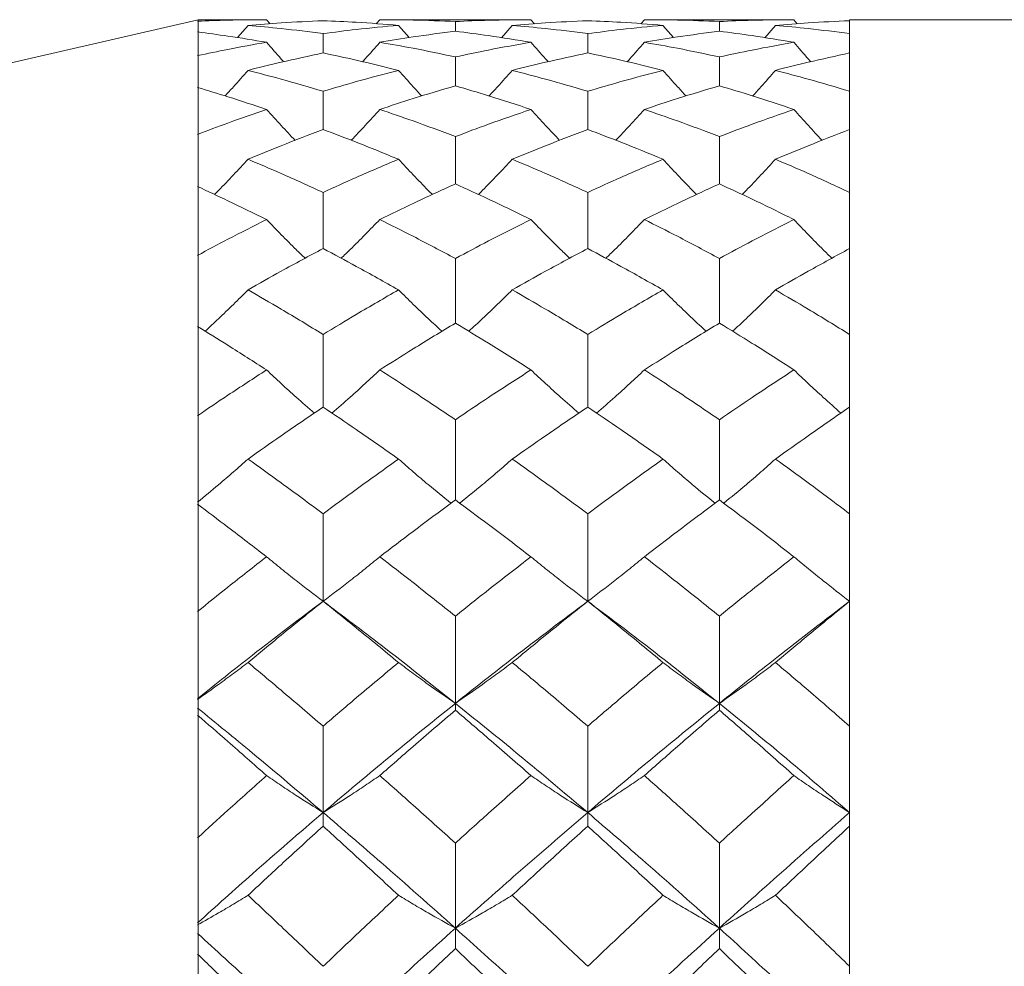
# Model space of a CAD drawing. Header units: inches. Extents: x 1.4 to 30, y 0.7 to 21.5.
# Tile 5 of 93: x 3.191 to 3.426, y 11.324 to 11.55. Entities that reach past the tile are written whole.
import ezdxf

# ---------------------------------------------------------------- set-up
doc = ezdxf.new("R2010")
doc.units = ezdxf.units.IN
doc.header["$MEASUREMENT"] = 0

msp = doc.modelspace()

# ---------------------------------------------------------------- linework, layer by layer
at = {"color": 7, "linetype": 'Continuous', "lineweight": 15}
for p, q in [((3.23389, 11.5497), (2.38925, 11.3547)), ((3.25022, 11.5497), (3.23389, 11.5497)), ((3.23389, 11.54933), (3.23389, 11.5497)), ((3.23389, 11.54919), (3.23389, 11.54933)), ((3.25022, 11.5497), (3.25104, 11.54875)), ((3.27723, 11.5497), (3.27639, 11.54873)), ((3.31327, 11.5497), (3.27723, 11.5497)), ((3.29524, 11.54695), (3.29524, 11.54926)), ((3.31327, 11.5497), (3.31409, 11.54875)), ((3.34032, 11.5497), (3.33949, 11.54873)), ((3.37598, 11.5497), (3.34032, 11.5497)), ((3.35821, 11.54695), (3.35821, 11.54926)), ((3.37598, 11.5497), (3.37679, 11.54875)), ((4.63925, 11.5497), (3.38925, 11.5497)), ((3.38925, 10.6747), (3.38925, 11.5497)), ((3.38925, 11.54945), (3.38925, 11.54638)), ((3.23389, 11.54919), (3.23389, 11.54677)), ((3.24579, 11.54835), (3.24326, 11.54542)), ((3.28169, 11.54835), (3.28423, 11.54543)), ((3.30881, 11.54835), (3.30624, 11.54541)), ((3.34476, 11.54835), (3.34729, 11.54543)), ((3.37159, 11.54835), (3.36907, 11.54541)), ((3.23389, 11.54112), (3.23389, 11.54677)), ((3.2637, 11.54176), (3.2637, 11.54638)), ((3.32681, 11.54176), (3.32681, 11.54638)), ((3.23389, 11.5405), (3.23389, 11.54112)), ((3.23389, 11.54052), (3.23389, 11.53351)), ((3.29524, 11.53393), (3.29524, 11.54081)), ((3.35821, 11.53393), (3.35821, 11.54081)), ((3.38925, 11.54176), (3.38925, 11.53261)), ((3.23389, 11.52236), (3.23389, 11.53351)), ((3.2637, 11.52349), (3.2637, 11.53261)), ((3.32681, 11.52349), (3.32681, 11.53261)), ((3.38925, 11.52349), (3.38925, 11.50849)), ((3.23389, 11.52126), (3.23389, 11.52236)), ((3.23389, 11.5213), (3.23389, 11.50988)), ((3.29524, 11.51052), (3.29524, 11.52181)), ((3.35821, 11.51052), (3.35821, 11.52181)), ((3.23389, 11.49349), (3.23389, 11.50988)), ((3.2637, 11.4951), (3.2637, 11.50849)), ((3.32681, 11.4951), (3.32681, 11.50849)), ((3.23389, 11.49195), (3.23389, 11.49349)), ((3.38925, 11.4951), (3.38925, 11.47461)), ((3.23389, 11.492), (3.23389, 11.47646)), ((3.29524, 11.47731), (3.29524, 11.49273)), ((3.35821, 11.47731), (3.35821, 11.49273)), ((3.23389, 11.45524), (3.23389, 11.47646)), ((3.2637, 11.45727), (3.2637, 11.47461)), ((3.32681, 11.45727), (3.32681, 11.47461)), ((3.38925, 11.45727), (3.38925, 11.43181)), ((3.23389, 11.45329), (3.23389, 11.45524)), ((3.23389, 11.45336), (3.23389, 11.43406)), ((3.29524, 11.43511), (3.29524, 11.45427)), ((3.35821, 11.43511), (3.35821, 11.45427)), ((3.23389, 11.40854), (3.23389, 11.43406)), ((3.2637, 11.41095), (3.2637, 11.43181)), ((3.32681, 11.41095), (3.32681, 11.43181)), ((3.38925, 11.41095), (3.38925, 11.38114)), ((3.23389, 11.40623), (3.23389, 11.40854)), ((3.23389, 11.40631), (3.23389, 11.38375)), ((3.29524, 11.38659), (3.29524, 11.40739)), ((3.35821, 11.38659), (3.35821, 11.40739)), ((3.29524, 11.38659), (3.29524, 11.38496)), ((3.35821, 11.38659), (3.35821, 11.38496)), ((3.23389, 11.35454), (3.23389, 11.38375)), ((3.2637, 11.36054), (3.2637, 11.38114)), ((3.32681, 11.36054), (3.32681, 11.38114)), ((3.2637, 11.36054), (3.2637, 11.35728)), ((3.32681, 11.36054), (3.32681, 11.35728)), ((3.38925, 11.35728), (3.38925, 11.32385)), ((3.23389, 11.35193), (3.23389, 11.35454)), ((3.23389, 11.35202), (3.23389, 11.32674)), ((3.29524, 11.33296), (3.29524, 11.35324)), ((3.35821, 11.33296), (3.35821, 11.35324)), ((3.29524, 11.33296), (3.29524, 11.32809)), ((3.35821, 11.33296), (3.35821, 11.32809)), ((3.23389, 11.29458), (3.23389, 11.32674))]:
    msp.add_line(p, q, dxfattribs=at)
at = {"color": 7, "linetype": 'Continuous', "lineweight": 15, "flags": 128}
for points in [[(3.2637, 11.41095), (3.2637, 11.41095)], [(3.32681, 11.41095), (3.32681, 11.41095)]]:
    msp.add_lwpolyline(points, dxfattribs=at)
at = {"color": 7, "linetype": 'Continuous', "lineweight": 15}
for points, knots in [([(3.25022, 11.5497), (3.24714, 11.54968), (3.24165, 11.54965), (3.23617, 11.54942), (3.23377, 11.54933)], [0, 0, 0, 0, 0.560705, 1, 1, 1, 1]), ([(3.2637, 11.54945), (3.26035, 11.5493), (3.25438, 11.54904), (3.24842, 11.54856), (3.24579, 11.54835)], [0, 0, 0, 0, 0.560596, 1, 1, 1, 1]), ([(3.28169, 11.54835), (3.27833, 11.54862), (3.27233, 11.54909), (3.26634, 11.54934), (3.2637, 11.54945)], [0, 0, 0, 0, 0.56036, 1, 1, 1, 1]), ([(3.29524, 11.54926), (3.29188, 11.5494), (3.28587, 11.54965), (3.27987, 11.54969), (3.27723, 11.5497)], [0, 0, 0, 0, 0.560181, 1, 1, 1, 1]), ([(3.31327, 11.5497), (3.3099, 11.54968), (3.30389, 11.54964), (3.29789, 11.54938), (3.29524, 11.54926)], [0, 0, 0, 0, 0.559944, 1, 1, 1, 1]), ([(3.32681, 11.54945), (3.32345, 11.5493), (3.31745, 11.54904), (3.31145, 11.54856), (3.30881, 11.54835)], [0, 0, 0, 0, 0.559766, 1, 1, 1, 1]), ([(3.34476, 11.54835), (3.34142, 11.54862), (3.33544, 11.54909), (3.32945, 11.54934), (3.32681, 11.54945)], [0, 0, 0, 0, 0.559529, 1, 1, 1, 1]), ([(3.35821, 11.54926), (3.35488, 11.5494), (3.34892, 11.54965), (3.34295, 11.54969), (3.34032, 11.5497)], [0, 0, 0, 0, 0.559351, 1, 1, 1, 1]), ([(3.37598, 11.5497), (3.37267, 11.54968), (3.36676, 11.54964), (3.36083, 11.54938), (3.35821, 11.54926)], [0, 0, 0, 0, 0.559115, 1, 1, 1, 1]), ([(3.38925, 11.54945), (3.38597, 11.5493), (3.38009, 11.54904), (3.37419, 11.54856), (3.37159, 11.54835)], [0, 0, 0, 0, 0.558937, 1, 1, 1, 1]), ([(3.2637, 11.54638), (3.26035, 11.5468), (3.25438, 11.54757), (3.24842, 11.54811), (3.24579, 11.54835)], [0, 0, 0, 0, 0.560596, 1, 1, 1, 1]), ([(3.28169, 11.54835), (3.27833, 11.54804), (3.27233, 11.54749), (3.26634, 11.54672), (3.2637, 11.54638)], [0, 0, 0, 0, 0.56036, 1, 1, 1, 1]), ([(3.29524, 11.54695), (3.29188, 11.54651), (3.28587, 11.54574), (3.27987, 11.54475), (3.27723, 11.54431)], [0, 0, 0, 0, 0.560181, 1, 1, 1, 1]), ([(3.31327, 11.54431), (3.3099, 11.54486), (3.30389, 11.54585), (3.29789, 11.54661), (3.29524, 11.54695)], [0, 0, 0, 0, 0.559944, 1, 1, 1, 1]), ([(3.32681, 11.54638), (3.32345, 11.5468), (3.31745, 11.54757), (3.31145, 11.54811), (3.30881, 11.54835)], [0, 0, 0, 0, 0.559766, 1, 1, 1, 1]), ([(3.34476, 11.54835), (3.34142, 11.54804), (3.33544, 11.54749), (3.32945, 11.54672), (3.32681, 11.54638)], [0, 0, 0, 0, 0.559529, 1, 1, 1, 1]), ([(3.35821, 11.54695), (3.35488, 11.54651), (3.34892, 11.54574), (3.34295, 11.54475), (3.34032, 11.54431)], [0, 0, 0, 0, 0.559351, 1, 1, 1, 1]), ([(3.37598, 11.54431), (3.37267, 11.54486), (3.36676, 11.54585), (3.36083, 11.54661), (3.35821, 11.54695)], [0, 0, 0, 0, 0.559115, 1, 1, 1, 1]), ([(3.38925, 11.54638), (3.38597, 11.5468), (3.38009, 11.54757), (3.37419, 11.54811), (3.37159, 11.54835)], [0, 0, 0, 0, 0.5589371, 1, 1, 1, 1]), ([(3.25022, 11.54431), (3.24714, 11.54482), (3.24165, 11.54573), (3.23617, 11.54645), (3.23377, 11.54677)], [0, 0, 0, 0, 0.560705, 1, 1, 1, 1]), ([(3.25022, 11.54431), (3.24714, 11.54377), (3.24165, 11.54279), (3.23617, 11.54163), (3.23377, 11.54112)], [0, 0, 0, 0, 0.560705, 1, 1, 1, 1]), ([(3.25022, 11.54431), (3.25138, 11.54297), (3.25272, 11.54142), (3.2541, 11.53989), (3.25429, 11.53968)], [0, 0, 0, 0, 0.861338, 1, 1, 1, 1]), ([(3.27723, 11.54431), (3.27607, 11.54298), (3.27471, 11.54142), (3.27333, 11.53989), (3.27313, 11.53967)], [0, 0, 0, 0, 0.858066, 1, 1, 1, 1]), ([(3.29524, 11.54081), (3.29188, 11.54153), (3.28587, 11.5428), (3.27987, 11.54385), (3.27723, 11.54431)], [0, 0, 0, 0, 0.560181, 1, 1, 1, 1]), ([(3.31327, 11.54431), (3.3099, 11.54372), (3.30389, 11.54266), (3.29789, 11.54138), (3.29524, 11.54081)], [0, 0, 0, 0, 0.559944, 1, 1, 1, 1]), ([(3.31327, 11.54431), (3.31443, 11.54298), (3.31578, 11.54142), (3.31717, 11.5399), (3.31736, 11.53968)], [0, 0, 0, 0, 0.85908, 1, 1, 1, 1]), ([(3.34032, 11.54431), (3.33916, 11.54298), (3.33781, 11.54142), (3.33643, 11.53989), (3.33624, 11.53967)], [0, 0, 0, 0, 0.858984, 1, 1, 1, 1]), ([(3.35821, 11.54081), (3.35488, 11.54152), (3.34892, 11.5428), (3.34295, 11.54385), (3.34032, 11.54431)], [0, 0, 0, 0, 0.559351, 1, 1, 1, 1]), ([(3.37598, 11.54431), (3.37267, 11.54372), (3.36676, 11.54265), (3.36083, 11.54138), (3.35821, 11.54081)], [0, 0, 0, 0, 0.559115, 1, 1, 1, 1]), ([(3.37598, 11.54431), (3.37713, 11.54297), (3.37846, 11.54141), (3.37982, 11.53989), (3.38, 11.53968)], [0, 0, 0, 0, 0.866011, 1, 1, 1, 1]), ([(3.2637, 11.54176), (3.26035, 11.54104), (3.25438, 11.53976), (3.24842, 11.53827), (3.24579, 11.53761)], [0, 0, 0, 0, 0.5605962, 1, 1, 1, 1]), ([(3.28169, 11.53761), (3.27833, 11.53844), (3.27233, 11.53993), (3.26634, 11.5412), (3.2637, 11.54176)], [0, 0, 0, 0, 0.56036, 1, 1, 1, 1]), ([(3.32681, 11.54176), (3.32345, 11.54104), (3.31745, 11.53976), (3.31145, 11.53827), (3.30881, 11.53761)], [0, 0, 0, 0, 0.559766, 1, 1, 1, 1]), ([(3.34476, 11.53761), (3.34142, 11.53844), (3.33544, 11.53993), (3.32945, 11.5412), (3.32681, 11.54176)], [0, 0, 0, 0, 0.559529, 1, 1, 1, 1]), ([(3.38925, 11.54176), (3.38597, 11.54104), (3.38009, 11.53976), (3.37419, 11.53827), (3.37159, 11.53761)], [0, 0, 0, 0, 0.5589371, 1, 1, 1, 1]), ([(3.24579, 11.53761), (3.24464, 11.53629), (3.24283, 11.53424), (3.24099, 11.53223), (3.24033, 11.53151)], [0, 0, 0, 0, 0.642813, 1, 1, 1, 1]), ([(3.2637, 11.53261), (3.26035, 11.5336), (3.25438, 11.53537), (3.24842, 11.53693), (3.24579, 11.53761)], [0, 0, 0, 0, 0.560596, 1, 1, 1, 1]), ([(3.28169, 11.53761), (3.27833, 11.53673), (3.27233, 11.53517), (3.26634, 11.53339), (3.2637, 11.53261)], [0, 0, 0, 0, 0.56036, 1, 1, 1, 1]), ([(3.28169, 11.53761), (3.28285, 11.5363), (3.28467, 11.53424), (3.28654, 11.53222), (3.28721, 11.5315)], [0, 0, 0, 0, 0.63888, 1, 1, 1, 1]), ([(3.30881, 11.53761), (3.30764, 11.5363), (3.30582, 11.53425), (3.30396, 11.53224), (3.30329, 11.53151)], [0, 0, 0, 0, 0.640371, 1, 1, 1, 1]), ([(3.32681, 11.53261), (3.32345, 11.5336), (3.31745, 11.53537), (3.31145, 11.53693), (3.30881, 11.53761)], [0, 0, 0, 0, 0.559766, 1, 1, 1, 1]), ([(3.34476, 11.53761), (3.34142, 11.53674), (3.33544, 11.53517), (3.32945, 11.53339), (3.32681, 11.53261)], [0, 0, 0, 0, 0.559529, 1, 1, 1, 1]), ([(3.34476, 11.53761), (3.34592, 11.5363), (3.34773, 11.53424), (3.34959, 11.53222), (3.35025, 11.5315)], [0, 0, 0, 0, 0.640751, 1, 1, 1, 1]), ([(3.37159, 11.53761), (3.37044, 11.53629), (3.36865, 11.53424), (3.36681, 11.53223), (3.36616, 11.53151)], [0, 0, 0, 0, 0.644484, 1, 1, 1, 1]), ([(3.38925, 11.53261), (3.38597, 11.5336), (3.38009, 11.53537), (3.37419, 11.53693), (3.37159, 11.53761)], [0, 0, 0, 0, 0.558937, 1, 1, 1, 1]), ([(3.25022, 11.52829), (3.24714, 11.52931), (3.24165, 11.53114), (3.23617, 11.53279), (3.23377, 11.53352)], [0, 0, 0, 0, 0.560705, 1, 1, 1, 1]), ([(3.29524, 11.53393), (3.29188, 11.53293), (3.28587, 11.53115), (3.27987, 11.52916), (3.27723, 11.52829)], [0, 0, 0, 0, 0.560181, 1, 1, 1, 1]), ([(3.31327, 11.52829), (3.3099, 11.5294), (3.30389, 11.53138), (3.29789, 11.53315), (3.29524, 11.53393)], [0, 0, 0, 0, 0.559944, 1, 1, 1, 1]), ([(3.35821, 11.53393), (3.35488, 11.53293), (3.34892, 11.53115), (3.34295, 11.52916), (3.34032, 11.52829)], [0, 0, 0, 0, 0.559351, 1, 1, 1, 1]), ([(3.37598, 11.52829), (3.37267, 11.5294), (3.36676, 11.53138), (3.36083, 11.53315), (3.35821, 11.53393)], [0, 0, 0, 0, 0.559115, 1, 1, 1, 1]), ([(3.25022, 11.52829), (3.24714, 11.52723), (3.24165, 11.52533), (3.23617, 11.52326), (3.23377, 11.52234)], [0, 0, 0, 0, 0.560705, 1, 1, 1, 1]), ([(3.25022, 11.52829), (3.25138, 11.527), (3.25362, 11.52452), (3.25591, 11.52208), (3.25702, 11.52091)], [0, 0, 0, 0, 0.518811, 1, 1, 1, 1]), ([(3.27723, 11.52829), (3.27607, 11.527), (3.27382, 11.52453), (3.27152, 11.5221), (3.27042, 11.52093)], [0, 0, 0, 0, 0.518826, 1, 1, 1, 1]), ([(3.29524, 11.52181), (3.29188, 11.52308), (3.28587, 11.52533), (3.27987, 11.52739), (3.27723, 11.52829)], [0, 0, 0, 0, 0.560181, 1, 1, 1, 1]), ([(3.31327, 11.52829), (3.3099, 11.52713), (3.30389, 11.52508), (3.29789, 11.52281), (3.29524, 11.52181)], [0, 0, 0, 0, 0.5599442, 1, 1, 1, 1]), ([(3.31327, 11.52829), (3.31443, 11.527), (3.31668, 11.52453), (3.31899, 11.52209), (3.3201, 11.52091)], [0, 0, 0, 0, 0.517612, 1, 1, 1, 1]), ([(3.34032, 11.52829), (3.33916, 11.527), (3.33692, 11.52453), (3.33463, 11.5221), (3.33353, 11.52093)], [0, 0, 0, 0, 0.519287, 1, 1, 1, 1]), ([(3.35821, 11.52181), (3.35488, 11.52308), (3.34892, 11.52534), (3.34295, 11.52738), (3.34032, 11.52829)], [0, 0, 0, 0, 0.559351, 1, 1, 1, 1]), ([(3.37598, 11.52829), (3.37267, 11.52713), (3.36676, 11.52507), (3.36083, 11.52281), (3.35821, 11.52181)], [0, 0, 0, 0, 0.559115, 1, 1, 1, 1]), ([(3.37598, 11.52829), (3.37713, 11.52699), (3.37934, 11.52452), (3.3816, 11.52208), (3.38268, 11.52092)], [0, 0, 0, 0, 0.521989, 1, 1, 1, 1]), ([(3.2637, 11.52349), (3.26035, 11.52222), (3.25438, 11.51996), (3.24842, 11.51748), (3.24579, 11.5164)], [0, 0, 0, 0, 0.5605962, 1, 1, 1, 1]), ([(3.28169, 11.5164), (3.27833, 11.51778), (3.27233, 11.52024), (3.26634, 11.5225), (3.2637, 11.52349)], [0, 0, 0, 0, 0.56036, 1, 1, 1, 1]), ([(3.32681, 11.52349), (3.32345, 11.52222), (3.31745, 11.51996), (3.31145, 11.51748), (3.30881, 11.5164)], [0, 0, 0, 0, 0.559766, 1, 1, 1, 1]), ([(3.34476, 11.5164), (3.34142, 11.51778), (3.33544, 11.52024), (3.32945, 11.5225), (3.32681, 11.52349)], [0, 0, 0, 0, 0.559529, 1, 1, 1, 1]), ([(3.38925, 11.52349), (3.38597, 11.52222), (3.38009, 11.51995), (3.37419, 11.51749), (3.37159, 11.5164)], [0, 0, 0, 0, 0.5589371, 1, 1, 1, 1]), ([(3.24579, 11.5164), (3.24463, 11.51515), (3.24231, 11.51265), (3.23965, 11.50985), (3.23813, 11.50832), (3.23781, 11.508)], [0, 0, 0, 0, 0.442126, 0.884252, 1, 1, 1, 1]), ([(3.2637, 11.50849), (3.26035, 11.51002), (3.25438, 11.51275), (3.24842, 11.51528), (3.24579, 11.5164)], [0, 0, 0, 0, 0.560596, 1, 1, 1, 1]), ([(3.28169, 11.5164), (3.27833, 11.51498), (3.27233, 11.51244), (3.26634, 11.5097), (3.2637, 11.50849)], [0, 0, 0, 0, 0.5603595, 1, 1, 1, 1]), ([(3.28169, 11.5164), (3.28285, 11.51515), (3.28519, 11.51266), (3.28788, 11.50986), (3.28943, 11.50832), (3.28976, 11.50799)], [0, 0, 0, 0, 0.43957, 0.879139, 1, 1, 1, 1]), ([(3.30881, 11.5164), (3.30764, 11.51515), (3.3053, 11.51266), (3.30261, 11.50986), (3.30106, 11.50833), (3.30073, 11.508)], [0, 0, 0, 0, 0.44001, 0.88002, 1, 1, 1, 1]), ([(3.32681, 11.50849), (3.32345, 11.51002), (3.31745, 11.51275), (3.31145, 11.51528), (3.30881, 11.5164)], [0, 0, 0, 0, 0.559766, 1, 1, 1, 1]), ([(3.34476, 11.5164), (3.34142, 11.51498), (3.33544, 11.51243), (3.32945, 11.5097), (3.32681, 11.50849)], [0, 0, 0, 0, 0.5595289, 1, 1, 1, 1]), ([(3.34476, 11.5164), (3.34593, 11.51515), (3.34825, 11.51265), (3.35092, 11.50985), (3.35246, 11.50831), (3.35278, 11.50799)], [0, 0, 0, 0, 0.440996, 0.881992, 1, 1, 1, 1]), ([(3.37159, 11.5164), (3.37044, 11.51514), (3.36812, 11.51264), (3.36547, 11.50984), (3.36395, 11.50831), (3.36364, 11.508)], [0, 0, 0, 0, 0.442735, 0.88547, 1, 1, 1, 1]), ([(3.38925, 11.50849), (3.38597, 11.51002), (3.38009, 11.51276), (3.37419, 11.51528), (3.37159, 11.5164)], [0, 0, 0, 0, 0.558937, 1, 1, 1, 1]), ([(3.25022, 11.50202), (3.24714, 11.50353), (3.24165, 11.50623), (3.23617, 11.50877), (3.23377, 11.50989)], [0, 0, 0, 0, 0.560705, 1, 1, 1, 1]), ([(3.29524, 11.51052), (3.29188, 11.50899), (3.28587, 11.50625), (3.27987, 11.50331), (3.27723, 11.50202)], [0, 0, 0, 0, 0.560181, 1, 1, 1, 1]), ([(3.31327, 11.50202), (3.3099, 11.50366), (3.30389, 11.50659), (3.29789, 11.50932), (3.29524, 11.51052)], [0, 0, 0, 0, 0.5599442, 1, 1, 1, 1]), ([(3.35821, 11.51052), (3.35488, 11.50899), (3.34892, 11.50624), (3.34295, 11.50331), (3.34032, 11.50202)], [0, 0, 0, 0, 0.559351, 1, 1, 1, 1]), ([(3.37598, 11.50202), (3.37267, 11.50366), (3.36676, 11.50659), (3.36083, 11.50932), (3.35821, 11.51052)], [0, 0, 0, 0, 0.559115, 1, 1, 1, 1]), ([(3.25022, 11.50202), (3.24714, 11.50046), (3.24165, 11.4977), (3.23617, 11.49476), (3.23377, 11.49347)], [0, 0, 0, 0, 0.560705, 1, 1, 1, 1]), ([(3.25022, 11.50202), (3.25138, 11.50081), (3.25371, 11.4984), (3.25677, 11.49532), (3.2587, 11.49347), (3.25942, 11.49278)], [0, 0, 0, 0, 0.385925, 0.771851, 1, 1, 1, 1]), ([(3.27723, 11.50202), (3.27606, 11.50081), (3.27373, 11.49841), (3.27066, 11.49533), (3.26872, 11.49348), (3.268, 11.49279)], [0, 0, 0, 0, 0.385622, 0.771244, 1, 1, 1, 1]), ([(3.29524, 11.49273), (3.29188, 11.49451), (3.28587, 11.4977), (3.27987, 11.5007), (3.27723, 11.50202)], [0, 0, 0, 0, 0.560181, 1, 1, 1, 1]), ([(3.31327, 11.50202), (3.3099, 11.50033), (3.30389, 11.49733), (3.29789, 11.49413), (3.29524, 11.49273)], [0, 0, 0, 0, 0.559944, 1, 1, 1, 1]), ([(3.31327, 11.50202), (3.31443, 11.50081), (3.31677, 11.49841), (3.31984, 11.49533), (3.32179, 11.49347), (3.32251, 11.49278)], [0, 0, 0, 0, 0.385109, 0.770218, 1, 1, 1, 1]), ([(3.34032, 11.50202), (3.33916, 11.50081), (3.33683, 11.49841), (3.33377, 11.49532), (3.33183, 11.49347), (3.33111, 11.49279)], [0, 0, 0, 0, 0.385863, 0.771726, 1, 1, 1, 1]), ([(3.35821, 11.49273), (3.35488, 11.49451), (3.34892, 11.4977), (3.34295, 11.5007), (3.34032, 11.50202)], [0, 0, 0, 0, 0.559351, 1, 1, 1, 1]), ([(3.37598, 11.50202), (3.37267, 11.50033), (3.36676, 11.49733), (3.36083, 11.49413), (3.35821, 11.49273)], [0, 0, 0, 0, 0.559115, 1, 1, 1, 1]), ([(3.37598, 11.50202), (3.37713, 11.50081), (3.37945, 11.49839), (3.38246, 11.4953), (3.38435, 11.49345), (3.38504, 11.49278)], [0, 0, 0, 0, 0.388511, 0.777023, 1, 1, 1, 1]), ([(3.2637, 11.4951), (3.26035, 11.49331), (3.25438, 11.49011), (3.24842, 11.48672), (3.24579, 11.48523)], [0, 0, 0, 0, 0.560596, 1, 1, 1, 1]), ([(3.28169, 11.48523), (3.27833, 11.48712), (3.27233, 11.4905), (3.26634, 11.49369), (3.2637, 11.4951)], [0, 0, 0, 0, 0.56036, 1, 1, 1, 1]), ([(3.32681, 11.4951), (3.32345, 11.49331), (3.31745, 11.49011), (3.31145, 11.48672), (3.30881, 11.48523)], [0, 0, 0, 0, 0.559766, 1, 1, 1, 1]), ([(3.34476, 11.48523), (3.34142, 11.48712), (3.33544, 11.4905), (3.32945, 11.49369), (3.32681, 11.4951)], [0, 0, 0, 0, 0.559529, 1, 1, 1, 1]), ([(3.38925, 11.4951), (3.38597, 11.49331), (3.38009, 11.4901), (3.37419, 11.48672), (3.37159, 11.48523)], [0, 0, 0, 0, 0.558937, 1, 1, 1, 1]), ([(3.24579, 11.48523), (3.24463, 11.48408), (3.24231, 11.48177), (3.2389, 11.47848), (3.23662, 11.47636), (3.23555, 11.47537)], [0, 0, 0, 0, 0.3462, 0.6924, 1, 1, 1, 1]), ([(3.2637, 11.47461), (3.26035, 11.47665), (3.25438, 11.48027), (3.24842, 11.48372), (3.24579, 11.48523)], [0, 0, 0, 0, 0.560596, 1, 1, 1, 1]), ([(3.28169, 11.48523), (3.27833, 11.4833), (3.27233, 11.47985), (3.26634, 11.47621), (3.2637, 11.47461)], [0, 0, 0, 0, 0.56036, 1, 1, 1, 1]), ([(3.28169, 11.48523), (3.28285, 11.48408), (3.28519, 11.48178), (3.28863, 11.47848), (3.29096, 11.47637), (3.29206, 11.47536)], [0, 0, 0, 0, 0.34425, 0.688499, 1, 1, 1, 1]), ([(3.30881, 11.48523), (3.30764, 11.48408), (3.3053, 11.48178), (3.30186, 11.47849), (3.29954, 11.47637), (3.29843, 11.47537)], [0, 0, 0, 0, 0.344352, 0.688703, 1, 1, 1, 1]), ([(3.32681, 11.47461), (3.32345, 11.47665), (3.31745, 11.48027), (3.31145, 11.48372), (3.30881, 11.48523)], [0, 0, 0, 0, 0.559766, 1, 1, 1, 1]), ([(3.34476, 11.48523), (3.34142, 11.4833), (3.33544, 11.47985), (3.32945, 11.47621), (3.32681, 11.47461)], [0, 0, 0, 0, 0.559529, 1, 1, 1, 1]), ([(3.34476, 11.48523), (3.34592, 11.48408), (3.34825, 11.48177), (3.35167, 11.47848), (3.35397, 11.47636), (3.35505, 11.47537)], [0, 0, 0, 0, 0.345433, 0.690867, 1, 1, 1, 1]), ([(3.37159, 11.48523), (3.37044, 11.48407), (3.36812, 11.48176), (3.36472, 11.47846), (3.36244, 11.47636), (3.36136, 11.47537)], [0, 0, 0, 0, 0.346433, 0.692866, 1, 1, 1, 1]), ([(3.38925, 11.47461), (3.38597, 11.47664), (3.38009, 11.48028), (3.37419, 11.48371), (3.37159, 11.48523)], [0, 0, 0, 0, 0.558937, 1, 1, 1, 1]), ([(3.25022, 11.46614), (3.24714, 11.46811), (3.24165, 11.47163), (3.23617, 11.47499), (3.23377, 11.47647)], [0, 0, 0, 0, 0.560705, 1, 1, 1, 1]), ([(3.29524, 11.47731), (3.29188, 11.47527), (3.28587, 11.47164), (3.27987, 11.46782), (3.27723, 11.46614)], [0, 0, 0, 0, 0.560181, 1, 1, 1, 1]), ([(3.31327, 11.46614), (3.3099, 11.46828), (3.30389, 11.47209), (3.29789, 11.47571), (3.29524, 11.47731)], [0, 0, 0, 0, 0.5599442, 1, 1, 1, 1]), ([(3.35821, 11.47731), (3.35488, 11.47528), (3.34892, 11.47164), (3.34295, 11.46782), (3.34032, 11.46614)], [0, 0, 0, 0, 0.559351, 1, 1, 1, 1]), ([(3.37598, 11.46614), (3.37267, 11.46828), (3.36676, 11.47209), (3.36083, 11.47571), (3.35821, 11.47731)], [0, 0, 0, 0, 0.559115, 1, 1, 1, 1]), ([(3.25022, 11.46614), (3.24714, 11.46414), (3.24165, 11.46058), (3.23617, 11.45685), (3.23377, 11.45522)], [0, 0, 0, 0, 0.560705, 1, 1, 1, 1]), ([(3.25022, 11.46614), (3.25138, 11.46505), (3.25371, 11.46286), (3.25749, 11.45942), (3.26016, 11.4571), (3.26161, 11.45584)], [0, 0, 0, 0, 0.313076, 0.626152, 1, 1, 1, 1]), ([(3.27723, 11.46614), (3.27606, 11.46505), (3.27373, 11.46287), (3.26994, 11.45943), (3.26726, 11.45711), (3.26581, 11.45585)], [0, 0, 0, 0, 0.3127133, 0.6254267, 1, 1, 1, 1]), ([(3.29524, 11.45427), (3.29188, 11.45653), (3.28587, 11.46057), (3.27987, 11.46444), (3.27723, 11.46614)], [0, 0, 0, 0, 0.560181, 1, 1, 1, 1]), ([(3.31327, 11.46614), (3.3099, 11.46398), (3.30389, 11.4601), (3.29789, 11.45605), (3.29524, 11.45427)], [0, 0, 0, 0, 0.559944, 1, 1, 1, 1]), ([(3.31327, 11.46614), (3.31443, 11.46505), (3.31677, 11.46287), (3.32057, 11.45943), (3.32325, 11.45711), (3.32471, 11.45584)], [0, 0, 0, 0, 0.312444, 0.624888, 1, 1, 1, 1]), ([(3.34032, 11.46614), (3.33916, 11.46505), (3.33683, 11.46287), (3.33304, 11.45942), (3.33037, 11.45711), (3.32891, 11.45585)], [0, 0, 0, 0, 0.312863, 0.625727, 1, 1, 1, 1]), ([(3.35821, 11.45427), (3.35488, 11.45653), (3.34892, 11.46058), (3.34295, 11.46444), (3.34032, 11.46614)], [0, 0, 0, 0, 0.559351, 1, 1, 1, 1]), ([(3.37598, 11.46614), (3.37267, 11.46398), (3.36676, 11.4601), (3.36083, 11.45605), (3.35821, 11.45427)], [0, 0, 0, 0, 0.559115, 1, 1, 1, 1]), ([(3.37598, 11.46614), (3.37713, 11.46505), (3.37944, 11.46285), (3.38317, 11.4594), (3.38578, 11.45709), (3.38719, 11.45584)], [0, 0, 0, 0, 0.3152599, 0.63052, 1, 1, 1, 1]), ([(3.2637, 11.45727), (3.26035, 11.455), (3.25438, 11.45096), (3.24842, 11.44673), (3.24579, 11.44488)], [0, 0, 0, 0, 0.560596, 1, 1, 1, 1]), ([(3.28169, 11.44488), (3.27833, 11.44724), (3.27233, 11.45145), (3.26634, 11.45549), (3.2637, 11.45727)], [0, 0, 0, 0, 0.56036, 1, 1, 1, 1]), ([(3.32681, 11.45727), (3.32345, 11.45501), (3.31745, 11.45095), (3.31145, 11.44673), (3.30881, 11.44488)], [0, 0, 0, 0, 0.559766, 1, 1, 1, 1]), ([(3.34476, 11.44488), (3.34142, 11.44724), (3.33544, 11.45145), (3.32945, 11.45549), (3.32681, 11.45727)], [0, 0, 0, 0, 0.559529, 1, 1, 1, 1]), ([(3.38925, 11.45727), (3.38597, 11.45501), (3.38009, 11.45095), (3.37419, 11.44674), (3.37159, 11.44488)], [0, 0, 0, 0, 0.558937, 1, 1, 1, 1]), ([(3.24579, 11.44488), (3.24463, 11.44385), (3.24231, 11.44179), (3.23831, 11.43835), (3.23542, 11.43597), (3.23375, 11.43458)], [0, 0, 0, 0, 0.295125, 0.59025, 1, 1, 1, 1]), ([(3.2637, 11.43181), (3.26035, 11.4343), (3.25438, 11.43873), (3.24842, 11.443), (3.24579, 11.44488)], [0, 0, 0, 0, 0.5605962, 1, 1, 1, 1]), ([(3.28169, 11.44488), (3.27833, 11.44248), (3.27233, 11.43821), (3.26634, 11.43377), (3.2637, 11.43181)], [0, 0, 0, 0, 0.56036, 1, 1, 1, 1]), ([(3.28169, 11.44488), (3.28285, 11.44385), (3.28519, 11.4418), (3.28934, 11.43827), (3.29238, 11.4358), (3.2942, 11.43433)], [0, 0, 0, 0, 0.286355, 0.57271, 1, 1, 1, 1]), ([(3.30881, 11.44488), (3.30764, 11.44385), (3.3053, 11.4418), (3.30115, 11.43827), (3.29811, 11.43581), (3.29629, 11.43433)], [0, 0, 0, 0, 0.286338, 0.572676, 1, 1, 1, 1]), ([(3.32681, 11.43181), (3.32345, 11.4343), (3.31745, 11.43873), (3.31145, 11.443), (3.30881, 11.44488)], [0, 0, 0, 0, 0.5597658, 1, 1, 1, 1]), ([(3.34476, 11.44488), (3.34142, 11.44248), (3.33544, 11.4382), (3.32945, 11.43377), (3.32681, 11.43181)], [0, 0, 0, 0, 0.559529, 1, 1, 1, 1]), ([(3.34476, 11.44488), (3.34592, 11.44385), (3.34825, 11.44179), (3.35237, 11.43826), (3.35538, 11.4358), (3.35717, 11.43433)], [0, 0, 0, 0, 0.287369, 0.574737, 1, 1, 1, 1]), ([(3.37159, 11.44488), (3.37044, 11.44385), (3.36812, 11.44178), (3.36403, 11.43825), (3.36103, 11.43579), (3.35925, 11.43433)], [0, 0, 0, 0, 0.288046, 0.576093, 1, 1, 1, 1]), ([(3.38925, 11.43181), (3.38597, 11.4343), (3.38009, 11.43874), (3.37419, 11.443), (3.37159, 11.44488)], [0, 0, 0, 0, 0.558937, 1, 1, 1, 1]), ([(3.29524, 11.43511), (3.29188, 11.43262), (3.28587, 11.42818), (3.27987, 11.42358), (3.27723, 11.42156)], [0, 0, 0, 0, 0.560181, 1, 1, 1, 1]), ([(3.31327, 11.42156), (3.3099, 11.42413), (3.30389, 11.42872), (3.29789, 11.43316), (3.29524, 11.43511)], [0, 0, 0, 0, 0.559944, 1, 1, 1, 1]), ([(3.35821, 11.43511), (3.35488, 11.43262), (3.34892, 11.42818), (3.34295, 11.42358), (3.34032, 11.42156)], [0, 0, 0, 0, 0.559351, 1, 1, 1, 1]), ([(3.37598, 11.42156), (3.37267, 11.42413), (3.36676, 11.42873), (3.36083, 11.43316), (3.35821, 11.43511)], [0, 0, 0, 0, 0.559115, 1, 1, 1, 1]), ([(3.25022, 11.42156), (3.24714, 11.42393), (3.24165, 11.42817), (3.23617, 11.43228), (3.23377, 11.43408)], [0, 0, 0, 0, 0.560705, 1, 1, 1, 1]), ([(3.25022, 11.42156), (3.24714, 11.41916), (3.24165, 11.41487), (3.23617, 11.41045), (3.23377, 11.40851)], [0, 0, 0, 0, 0.560705, 1, 1, 1, 1]), ([(3.25022, 11.42156), (3.25138, 11.4206), (3.25371, 11.41869), (3.25817, 11.41514), (3.26155, 11.41258), (3.2637, 11.41095)], [0, 0, 0, 0, 0.2651905, 0.5303811, 1, 1, 1, 1]), ([(3.27723, 11.42156), (3.27606, 11.42061), (3.27373, 11.4187), (3.26925, 11.41514), (3.26587, 11.41259), (3.2637, 11.41095)], [0, 0, 0, 0, 0.264833, 0.529665, 1, 1, 1, 1]), ([(3.29524, 11.40739), (3.29188, 11.41008), (3.28587, 11.41487), (3.27987, 11.41952), (3.27723, 11.42156)], [0, 0, 0, 0, 0.560181, 1, 1, 1, 1]), ([(3.31327, 11.42156), (3.3099, 11.41895), (3.30389, 11.4143), (3.29789, 11.4095), (3.29524, 11.40739)], [0, 0, 0, 0, 0.559944, 1, 1, 1, 1]), ([(3.31327, 11.42156), (3.31443, 11.42061), (3.31677, 11.4187), (3.32125, 11.41515), (3.32464, 11.41259), (3.32681, 11.41095)], [0, 0, 0, 0, 0.264668, 0.529335, 1, 1, 1, 1]), ([(3.34032, 11.42156), (3.33916, 11.4206), (3.33683, 11.41869), (3.33235, 11.41514), (3.32897, 11.41259), (3.32681, 11.41095)], [0, 0, 0, 0, 0.264936, 0.529872, 1, 1, 1, 1]), ([(3.35821, 11.40739), (3.35488, 11.41007), (3.34892, 11.41487), (3.34295, 11.41951), (3.34032, 11.42156)], [0, 0, 0, 0, 0.559351, 1, 1, 1, 1]), ([(3.37598, 11.42156), (3.37267, 11.41896), (3.36676, 11.4143), (3.36083, 11.4095), (3.35821, 11.40739)], [0, 0, 0, 0, 0.559115, 1, 1, 1, 1]), ([(3.37598, 11.42156), (3.37713, 11.4206), (3.37944, 11.41868), (3.38384, 11.41513), (3.38715, 11.41257), (3.38925, 11.41095)], [0, 0, 0, 0, 0.267081, 0.534161, 1, 1, 1, 1]), ([(3.2637, 11.41095), (3.25809, 11.40672), (3.24809, 11.39918), (3.23813, 11.3912), (3.23376, 11.3877)], [0, 0, 0, 0, 0.561157, 1, 1, 1, 1]), ([(3.2637, 11.41095), (3.26035, 11.40826), (3.25438, 11.40346), (3.24842, 11.39851), (3.24579, 11.39633)], [0, 0, 0, 0, 0.560596, 1, 1, 1, 1]), ([(3.28169, 11.39633), (3.27833, 11.3991), (3.27233, 11.40404), (3.26634, 11.40884), (3.2637, 11.41095)], [0, 0, 0, 0, 0.56036, 1, 1, 1, 1]), ([(3.29524, 11.38659), (3.28935, 11.39126), (3.27883, 11.39959), (3.26832, 11.40748), (3.2637, 11.41095)], [0, 0, 0, 0, 0.560487, 1, 1, 1, 1]), ([(3.32681, 11.41095), (3.32092, 11.40652), (3.3104, 11.39861), (3.29988, 11.39027), (3.29524, 11.38659)], [0, 0, 0, 0, 0.559746, 1, 1, 1, 1]), ([(3.32681, 11.41095), (3.32345, 11.40826), (3.31745, 11.40346), (3.31145, 11.39851), (3.30881, 11.39633)], [0, 0, 0, 0, 0.559766, 1, 1, 1, 1]), ([(3.34476, 11.39633), (3.34142, 11.3991), (3.33544, 11.40405), (3.32945, 11.40884), (3.32681, 11.41095)], [0, 0, 0, 0, 0.559529, 1, 1, 1, 1]), ([(3.35821, 11.38659), (3.35237, 11.39126), (3.34192, 11.3996), (3.33143, 11.40748), (3.32681, 11.41095)], [0, 0, 0, 0, 0.559005, 1, 1, 1, 1]), ([(3.38925, 11.41095), (3.38349, 11.40653), (3.37317, 11.3986), (3.36279, 11.39027), (3.35821, 11.38659)], [0, 0, 0, 0, 0.558266, 1, 1, 1, 1]), ([(3.38925, 11.41095), (3.38597, 11.40826), (3.38009, 11.40345), (3.37419, 11.39851), (3.37159, 11.39633)], [0, 0, 0, 0, 0.558937, 1, 1, 1, 1]), ([(3.24579, 11.39633), (3.24463, 11.39545), (3.24231, 11.3937), (3.23831, 11.39076), (3.23542, 11.38872), (3.23375, 11.38754)], [0, 0, 0, 0, 0.295125, 0.59025, 1, 1, 1, 1]), ([(3.2637, 11.38114), (3.26035, 11.38402), (3.25438, 11.38914), (3.24842, 11.39414), (3.24579, 11.39633)], [0, 0, 0, 0, 0.560596, 1, 1, 1, 1]), ([(3.28169, 11.39633), (3.27833, 11.39354), (3.27233, 11.38854), (3.26634, 11.3834), (3.2637, 11.38114)], [0, 0, 0, 0, 0.56036, 1, 1, 1, 1]), ([(3.28169, 11.39633), (3.28285, 11.39546), (3.28519, 11.39371), (3.28968, 11.39044), (3.29307, 11.38809), (3.29524, 11.38659)], [0, 0, 0, 0, 0.264562, 0.529124, 1, 1, 1, 1]), ([(3.30881, 11.39633), (3.30764, 11.39546), (3.3053, 11.39371), (3.30081, 11.39044), (3.29742, 11.3881), (3.29524, 11.38659)], [0, 0, 0, 0, 0.264517, 0.529035, 1, 1, 1, 1]), ([(3.32681, 11.38114), (3.32345, 11.38402), (3.31745, 11.38915), (3.31145, 11.39414), (3.30881, 11.39633)], [0, 0, 0, 0, 0.559766, 1, 1, 1, 1]), ([(3.34476, 11.39633), (3.34142, 11.39354), (3.33544, 11.38854), (3.32945, 11.3834), (3.32681, 11.38114)], [0, 0, 0, 0, 0.559529, 1, 1, 1, 1]), ([(3.34476, 11.39633), (3.34592, 11.39546), (3.34825, 11.3937), (3.35271, 11.39044), (3.35607, 11.38809), (3.35821, 11.38659)], [0, 0, 0, 0, 0.265507, 0.531014, 1, 1, 1, 1]), ([(3.37159, 11.39633), (3.37044, 11.39545), (3.36812, 11.39369), (3.36369, 11.39043), (3.36034, 11.38808), (3.35821, 11.38659)], [0, 0, 0, 0, 0.266089, 0.532178, 1, 1, 1, 1]), ([(3.38925, 11.38114), (3.38597, 11.38402), (3.38009, 11.38915), (3.37419, 11.39414), (3.37159, 11.39633)], [0, 0, 0, 0, 0.558937, 1, 1, 1, 1]), ([(3.2637, 11.36054), (3.25809, 11.3653), (3.24809, 11.37377), (3.23813, 11.38191), (3.23376, 11.38548)], [0, 0, 0, 0, 0.561157, 1, 1, 1, 1]), ([(3.29524, 11.38659), (3.28935, 11.38184), (3.27883, 11.37335), (3.26832, 11.36445), (3.2637, 11.36054)], [0, 0, 0, 0, 0.560487, 1, 1, 1, 1]), ([(3.29524, 11.38496), (3.29188, 11.38208), (3.28587, 11.37694), (3.27987, 11.37167), (3.27723, 11.36936)], [0, 0, 0, 0, 0.5601813, 1, 1, 1, 1]), ([(3.32681, 11.36054), (3.32092, 11.36551), (3.3104, 11.37439), (3.29988, 11.38286), (3.29524, 11.38659)], [0, 0, 0, 0, 0.559746, 1, 1, 1, 1]), ([(3.31327, 11.36936), (3.3099, 11.3723), (3.30389, 11.37757), (3.29789, 11.3827), (3.29524, 11.38496)], [0, 0, 0, 0, 0.559944, 1, 1, 1, 1]), ([(3.35821, 11.38659), (3.35237, 11.38184), (3.34192, 11.37334), (3.33143, 11.36446), (3.32681, 11.36054)], [0, 0, 0, 0, 0.559005, 1, 1, 1, 1]), ([(3.35821, 11.38496), (3.35488, 11.38208), (3.34892, 11.37694), (3.34295, 11.37168), (3.34032, 11.36936)], [0, 0, 0, 0, 0.559351, 1, 1, 1, 1]), ([(3.38925, 11.36054), (3.38349, 11.36551), (3.37317, 11.37441), (3.36279, 11.38286), (3.35821, 11.38659)], [0, 0, 0, 0, 0.558266, 1, 1, 1, 1]), ([(3.37598, 11.36936), (3.37267, 11.3723), (3.36676, 11.37757), (3.36083, 11.3827), (3.35821, 11.38496)], [0, 0, 0, 0, 0.559115, 1, 1, 1, 1]), ([(3.25022, 11.36936), (3.24714, 11.37208), (3.24165, 11.37693), (3.23617, 11.38168), (3.23377, 11.38376)], [0, 0, 0, 0, 0.560705, 1, 1, 1, 1]), ([(3.25022, 11.36936), (3.24714, 11.36661), (3.24165, 11.36172), (3.23617, 11.35671), (3.23377, 11.35451)], [0, 0, 0, 0, 0.560705, 1, 1, 1, 1]), ([(3.25022, 11.36936), (3.25138, 11.36856), (3.25371, 11.36697), (3.25817, 11.36402), (3.26155, 11.3619), (3.2637, 11.36054)], [0, 0, 0, 0, 0.265191, 0.530381, 1, 1, 1, 1]), ([(3.27723, 11.36936), (3.27606, 11.36856), (3.27373, 11.36698), (3.26925, 11.36402), (3.26587, 11.3619), (3.2637, 11.36054)], [0, 0, 0, 0, 0.264833, 0.529665, 1, 1, 1, 1]), ([(3.29524, 11.35324), (3.29188, 11.35628), (3.28587, 11.36171), (3.27987, 11.36702), (3.27723, 11.36936)], [0, 0, 0, 0, 0.560181, 1, 1, 1, 1]), ([(3.31327, 11.36936), (3.3099, 11.36638), (3.30389, 11.36107), (3.29789, 11.35563), (3.29524, 11.35324)], [0, 0, 0, 0, 0.559944, 1, 1, 1, 1]), ([(3.31327, 11.36936), (3.31443, 11.36856), (3.31677, 11.36698), (3.32125, 11.36402), (3.32464, 11.3619), (3.32681, 11.36054)], [0, 0, 0, 0, 0.264668, 0.529335, 1, 1, 1, 1]), ([(3.34032, 11.36936), (3.33916, 11.36856), (3.33683, 11.36697), (3.33235, 11.36402), (3.32897, 11.3619), (3.32681, 11.36054)], [0, 0, 0, 0, 0.264936, 0.529872, 1, 1, 1, 1]), ([(3.35821, 11.35324), (3.35488, 11.35628), (3.34892, 11.36172), (3.34295, 11.36702), (3.34032, 11.36936)], [0, 0, 0, 0, 0.559351, 1, 1, 1, 1]), ([(3.37598, 11.36936), (3.37267, 11.36638), (3.36676, 11.36106), (3.36083, 11.35563), (3.35821, 11.35324)], [0, 0, 0, 0, 0.559115, 1, 1, 1, 1]), ([(3.37598, 11.36936), (3.37713, 11.36856), (3.37944, 11.36696), (3.38384, 11.36401), (3.38715, 11.36189), (3.38925, 11.36054)], [0, 0, 0, 0, 0.267081, 0.534161, 1, 1, 1, 1]), ([(3.2637, 11.36054), (3.25809, 11.35571), (3.24809, 11.34711), (3.23813, 11.33814), (3.23376, 11.3342)], [0, 0, 0, 0, 0.561157, 1, 1, 1, 1]), ([(3.29524, 11.33296), (3.28935, 11.3382), (3.27883, 11.34757), (3.26832, 11.35658), (3.2637, 11.36054)], [0, 0, 0, 0, 0.560487, 1, 1, 1, 1]), ([(3.32681, 11.36054), (3.32092, 11.35549), (3.3104, 11.34646), (3.29988, 11.33708), (3.29524, 11.33296)], [0, 0, 0, 0, 0.559746, 1, 1, 1, 1]), ([(3.35821, 11.33296), (3.35237, 11.3382), (3.34192, 11.34758), (3.33143, 11.35657), (3.32681, 11.36054)], [0, 0, 0, 0, 0.559005, 1, 1, 1, 1]), ([(3.38925, 11.36054), (3.38349, 11.35549), (3.37317, 11.34645), (3.36279, 11.33709), (3.35821, 11.33296)], [0, 0, 0, 0, 0.558266, 1, 1, 1, 1]), ([(3.2637, 11.35728), (3.26035, 11.35423), (3.25438, 11.3488), (3.24842, 11.34324), (3.24579, 11.34079)], [0, 0, 0, 0, 0.560596, 1, 1, 1, 1]), ([(3.28169, 11.34079), (3.27833, 11.3439), (3.27233, 11.34945), (3.26634, 11.35489), (3.2637, 11.35728)], [0, 0, 0, 0, 0.56036, 1, 1, 1, 1]), ([(3.32681, 11.35728), (3.32345, 11.35423), (3.31745, 11.34879), (3.31145, 11.34324), (3.30881, 11.34079)], [0, 0, 0, 0, 0.559766, 1, 1, 1, 1]), ([(3.34476, 11.34079), (3.34142, 11.3439), (3.33544, 11.34946), (3.32945, 11.35488), (3.32681, 11.35728)], [0, 0, 0, 0, 0.559529, 1, 1, 1, 1]), ([(3.38925, 11.35728), (3.38597, 11.35423), (3.38009, 11.34879), (3.37419, 11.34324), (3.37159, 11.34079)], [0, 0, 0, 0, 0.558937, 1, 1, 1, 1]), ([(3.24579, 11.34079), (3.24463, 11.34009), (3.24231, 11.33867), (3.23831, 11.33631), (3.23542, 11.33467), (3.23375, 11.33372)], [0, 0, 0, 0, 0.295125, 0.59025, 1, 1, 1, 1]), ([(3.2637, 11.32385), (3.26035, 11.32704), (3.25438, 11.33274), (3.24842, 11.33833), (3.24579, 11.34079)], [0, 0, 0, 0, 0.560596, 1, 1, 1, 1]), ([(3.28169, 11.34079), (3.27833, 11.33766), (3.27233, 11.33207), (3.26634, 11.32636), (3.2637, 11.32385)], [0, 0, 0, 0, 0.56036, 1, 1, 1, 1]), ([(3.28169, 11.34079), (3.28285, 11.34009), (3.28519, 11.33868), (3.28968, 11.33605), (3.29307, 11.33416), (3.29524, 11.33296)], [0, 0, 0, 0, 0.264562, 0.529124, 1, 1, 1, 1]), ([(3.30881, 11.34079), (3.30764, 11.34009), (3.3053, 11.33868), (3.30081, 11.33605), (3.29742, 11.33417), (3.29524, 11.33296)], [0, 0, 0, 0, 0.264517, 0.529035, 1, 1, 1, 1]), ([(3.32681, 11.32385), (3.32345, 11.32704), (3.31745, 11.33275), (3.31145, 11.33833), (3.30881, 11.34079)], [0, 0, 0, 0, 0.559766, 1, 1, 1, 1]), ([(3.34476, 11.34079), (3.34142, 11.33766), (3.33544, 11.33206), (3.32945, 11.32636), (3.32681, 11.32385)], [0, 0, 0, 0, 0.559529, 1, 1, 1, 1]), ([(3.34476, 11.34079), (3.34592, 11.34009), (3.34825, 11.33867), (3.35271, 11.33605), (3.35607, 11.33416), (3.35821, 11.33296)], [0, 0, 0, 0, 0.265507, 0.531014, 1, 1, 1, 1]), ([(3.37159, 11.34079), (3.37044, 11.34008), (3.36812, 11.33867), (3.36369, 11.33604), (3.36034, 11.33416), (3.35821, 11.33296)], [0, 0, 0, 0, 0.266089, 0.532178, 1, 1, 1, 1]), ([(3.38925, 11.32385), (3.38597, 11.32704), (3.38009, 11.33275), (3.37419, 11.33833), (3.37159, 11.34079)], [0, 0, 0, 0, 0.5589371, 1, 1, 1, 1]), ([(3.2637, 11.30401), (3.25809, 11.30926), (3.24809, 11.31862), (3.23813, 11.32771), (3.23376, 11.3317)], [0, 0, 0, 0, 0.561157, 1, 1, 1, 1]), ([(3.29524, 11.33296), (3.28935, 11.32764), (3.27883, 11.31815), (3.26832, 11.30833), (3.2637, 11.30401)], [0, 0, 0, 0, 0.560487, 1, 1, 1, 1]), ([(3.32681, 11.30401), (3.32092, 11.3095), (3.3104, 11.3193), (3.29988, 11.32878), (3.29524, 11.33296)], [0, 0, 0, 0, 0.559746, 1, 1, 1, 1]), ([(3.35821, 11.33296), (3.35237, 11.32764), (3.34192, 11.31813), (3.33143, 11.30833), (3.32681, 11.30401)], [0, 0, 0, 0, 0.559005, 1, 1, 1, 1]), ([(3.38925, 11.30401), (3.38349, 11.3095), (3.37317, 11.31932), (3.36279, 11.32878), (3.35821, 11.33296)], [0, 0, 0, 0, 0.558266, 1, 1, 1, 1]), ([(3.25022, 11.31082), (3.24714, 11.31382), (3.24165, 11.31917), (3.23617, 11.32444), (3.23377, 11.32676)], [0, 0, 0, 0, 0.5607053, 1, 1, 1, 1]), ([(3.29524, 11.32809), (3.29188, 11.32489), (3.28587, 11.31919), (3.27987, 11.31338), (3.27723, 11.31082)], [0, 0, 0, 0, 0.560181, 1, 1, 1, 1]), ([(3.31327, 11.31082), (3.3099, 11.31407), (3.30389, 11.31988), (3.29789, 11.32558), (3.29524, 11.32809)], [0, 0, 0, 0, 0.559944, 1, 1, 1, 1]), ([(3.35821, 11.32809), (3.35488, 11.32489), (3.34892, 11.31918), (3.34295, 11.31338), (3.34032, 11.31082)], [0, 0, 0, 0, 0.559351, 1, 1, 1, 1]), ([(3.37598, 11.31082), (3.37267, 11.31407), (3.36676, 11.31988), (3.36083, 11.32558), (3.35821, 11.32809)], [0, 0, 0, 0, 0.559115, 1, 1, 1, 1])]:
    msp.add_open_spline(points, degree=3, knots=knots, dxfattribs=at)

doc.saveas('drawing.dxf')
